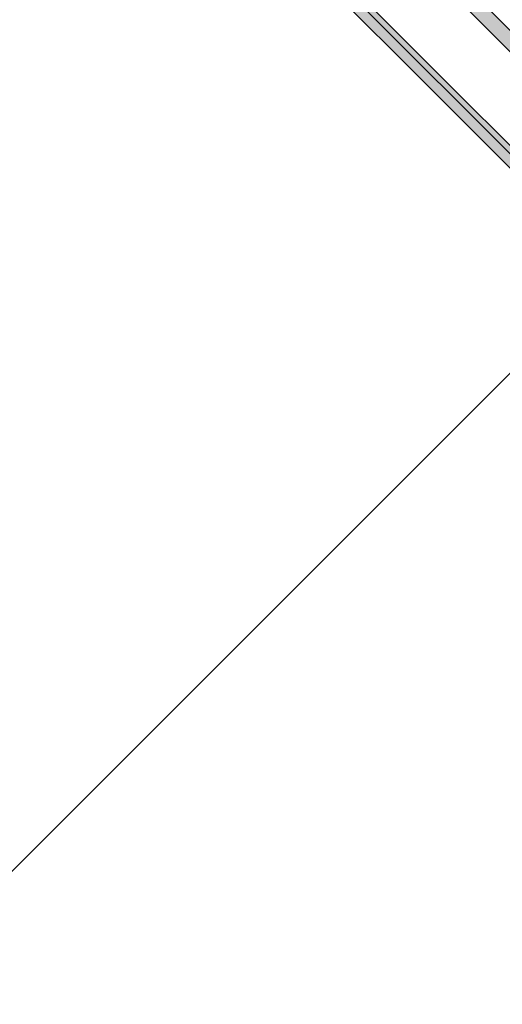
# Model space of a CAD drawing. Header units: metres. Extents: x -115250 to 1551995, y -140807 to 374743.
# Tile 92 of 205: x 115624 to 115677, y 77552 to 77662. Entities that reach past the tile are written whole.
import ezdxf

# ---------------------------------------------------------------- set-up
doc = ezdxf.new("R2010")
doc.units = ezdxf.units.M
doc.header["$LTSCALE"] = 100
doc.linetypes.add('0103aDVOJČERCHOVANÁ', pattern=[6.2, 3, -1, 0.1, -1, 0.1, -1])
doc.linetypes.add('{ Wide Dash }', pattern=[12, 4, -2, 4, -2])
for name, color, linetype, lineweight in [('010-pomocna', 30, 'Continuous', 15), ('910-dvere', 7, 'Continuous', 15), ('910-tenka', 4, 'Continuous', 15), ('MB-profile', 7, 'Continuous', 9)]:
    doc.layers.add(name, color=color, linetype=linetype, lineweight=lineweight)

# ---------------------------------------------------------------- blocks, each defined once
blk = doc.blocks.new('K718744X')
at = {"layer": 'MB-profile'}
h = blk.add_hatch(color=256, dxfattribs=at)
h.paths.add_polyline_path([(49.58, -10.21), (49.99, -9.92), (49.94, -8.42), (49.79, -8.17), (49.65, -7.81), (49.98, -6.8), (50, -6.65), (50, 0), (51, 0), (51, 1.1), (50, 1.1), (50, 2.8), (70.6, 2.8), (70.6, 1.1), (69.6, 1.1), (69.6, 0), (72.3, 0), (73.3, 1), (71.8, 1), (71.8, 3.3), (78.8, 3.3), (78.8, 1), (77.3, 1), (78.3, 0), (80, 0), (80, 4), (79.5, 4.5), (5.5, 4.5), (5, 4), (5, -4), (4.5, -4.5), (-4, -4.5), (-4.5, -5), (-4.5, -5.4), (-4, -5.9), (-1.5, -5.9), (-1.5, -6.56), (-1.48, -6.78), (-1.14, -7.81), (-1.28, -8.17), (-1.44, -8.42), (-1.49, -9.92), (-1.07, -10.21), (1.11, -9.28), (1.26, -9.14), (1.4, -8.78), (1.36, -8.63), (1.13, -8.4), (0.96, -8.31), (0.01, -6.86), (0.3, -6.4), (4.4, -6.4), (4.7, -6.7), (4.7, -6.92), (4.66, -7.08), (3.74, -8.63), (3.9, -8.9), (6.7, -8.9), (6.9, -8.7), (6.9, -6.6), (7.1, -6.4), (40.46, -6.4), (41.39, -6.88), (42.33, -8.42), (43.18, -8.9), (44.6, -8.9), (44.76, -8.63), (43.85, -7.08), (43.8, -6.92), (43.8, -6.7), (44.1, -6.4), (48.2, -6.4), (48.49, -6.86), (47.55, -8.31), (47.37, -8.4), (47.14, -8.63), (47.1, -8.78), (47.24, -9.14), (47.39, -9.28)])
h.paths.add_polyline_path([(48.4, -4.7), (6.7, -4.7), (6.7, 2.7), (48.4, 2.7)], flags=16)
at = {"layer": 'MB-profile', "lineweight": 0}
for points in [[(79.5, 4.5), (5.5, 4.5)], [(7.1, -6.4), (40.46, -6.4)]]:
    blk.add_lwpolyline(points, dxfattribs=at)
blk.add_lwpolyline([(48.4, 2.7), (48.4, -4.7), (6.7, -4.7), (6.7, 2.7)], close=True, dxfattribs=at)

msp = doc.modelspace()

# ---------------------------------------------------------------- linework, layer by layer
at = {"layer": '010-pomocna', "color": 0, "linetype": '{ Wide Dash }', "flags": 128}
for points in [[(116926.69, 73944.28), (116926.69, 74409.32, 0.414216), (111276.48, 80059.48), (109626.67, 80059.48)], [(116826.69, 73944.28), (116826.69, 74409.32, 0.414216), (111276.49, 79959.48), (109626.67, 79959.48)]]:
    msp.add_lwpolyline(points, format="xyb", dxfattribs=at)
at = {"layer": '910-dvere', "color": 0, "linetype": 'Continuous'}
msp.add_lwpolyline([(114520.22, 78911.42), (114467.18, 78858.37), (115725.84, 77599.71), (115778.88, 77652.76)], close=True, dxfattribs=at)
msp.add_lwpolyline([(115690.48, 77635.07), (114983.38, 76927.96)], dxfattribs=at)
at = {"layer": '910-tenka', "color": 0, "linetype": '0103aDVOJČERCHOVANÁ', "flags": 128}
msp.add_lwpolyline([(117006.22, 74490.32, 0.410375), (111284.83, 80139.54), (109626.67, 80139.48)], format="xyb", dxfattribs=at)

# ---------------------------------------------------------------- block references
at = {"rotation": 135}
msp.add_blockref('K718744X', (115696.76, 77633.53), dxfattribs=at)

doc.saveas('drawing.dxf')
